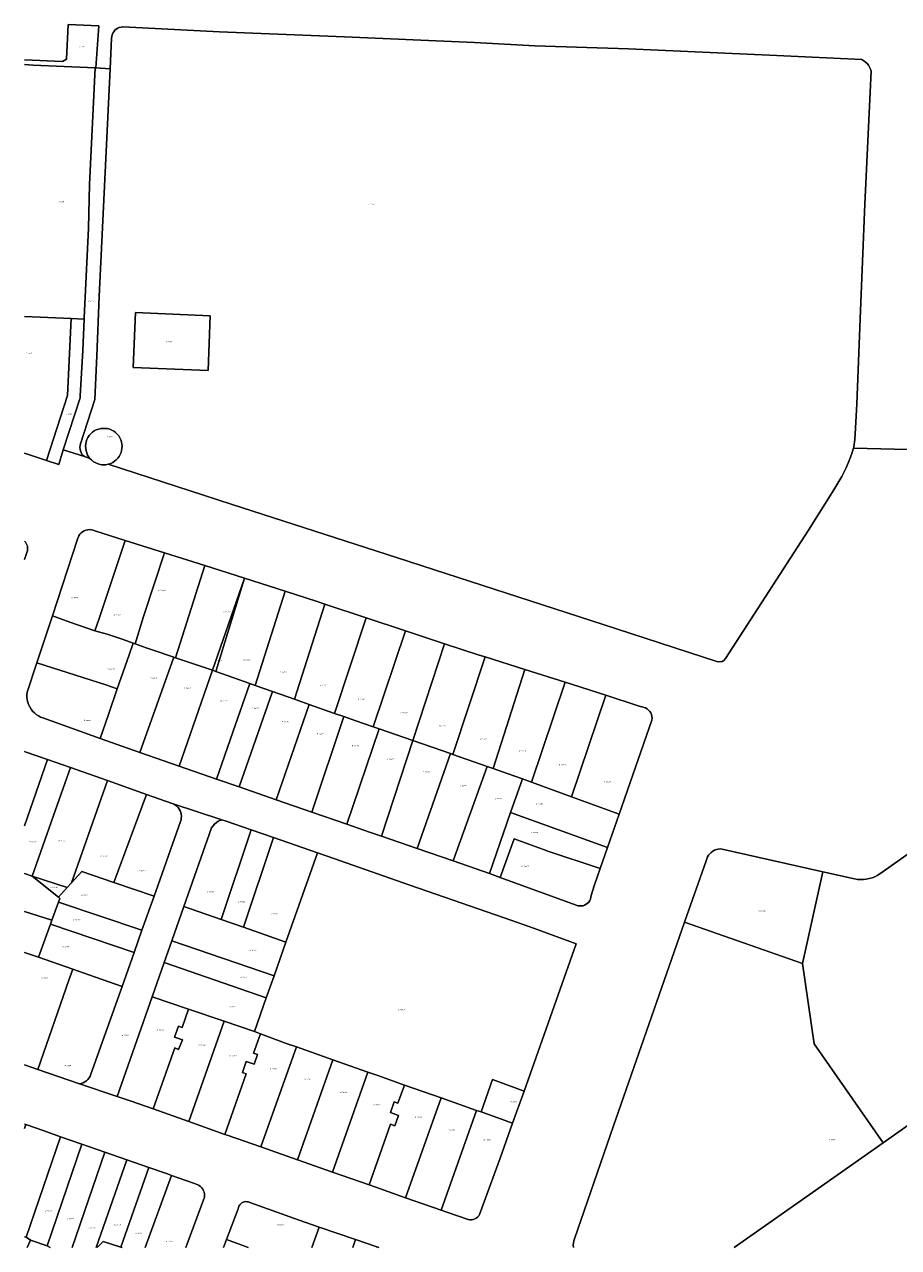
# Model space of a CAD drawing. Header units: metres. Extents: x 207466 to 209466, y 475780 to 477780.
# Tile 1 of 189: x 207466 to 207706, y 475780 to 476115. Entities that reach past the tile are written whole.
import ezdxf
from ezdxf.enums import TextEntityAlignment as Align

# ---------------------------------------------------------------- set-up
doc = ezdxf.new("R2010")
doc.units = ezdxf.units.M
doc.layers.get('0').update_dxf_attribs({"color": 253, "linetype": 'CONTINUOUS'})
doc.layers.add('B-WE-KG-GRENS_PERCEEL-GV', color=150, linetype='CONTINUOUS', lineweight=18)
doc.layers.add('B-WE-KG-GRENS_PERCEEL-S', color=150, linetype='CONTINUOUS', lineweight=25)
doc.styles.add('NLCS-ISO', font='NLCS-ISO.ttf')

# ---------------------------------------------------------------- blocks, each defined once
blk = doc.blocks.new('SKG-PERCEELNUMMER-SO')
at = {"style": 'NLCS-ISO', "oblique": 10, "flags": 1}
blk.add_attdef('GEMEENTECODE', text='', height=1.8, dxfattribs=at).set_placement((0, 2.6), align=Align.MIDDLE_CENTER)
at = {"style": 'NLCS-ISO', "oblique": 10}
blk.add_attdef('SECTIE', text='', height=1.8, dxfattribs=at).set_placement((-0.5, 0), align=Align.MIDDLE_RIGHT)
blk.add_attdef('PERCEELNUMMER', text='', height=1.8, dxfattribs=at).set_placement((0.5, 0), align=Align.MIDDLE_LEFT)

msp = doc.modelspace()

# ---------------------------------------------------------------- linework, layer by layer
at = {"layer": 'B-WE-KG-GRENS_PERCEEL-GV'}
for points in [[(207466.35, 476104.36), (207468.74, 476104.23), (207485.76, 476103.46), (207485.92, 476103.45), (207486.7, 476115.04), (207478.32, 476115.38), (207477.82, 476105.85), (207476.76, 476105.19), (207466.35, 476105.72)], [(207466.35, 476105.72), (207476.76, 476105.19), (207477.82, 476105.85), (207478.32, 476115.38), (207486.7, 476115.04), (207485.92, 476103.45), (207489.83, 476103.22), (207490.23, 476111.59), (207490.26, 476112.07), (207490.37, 476112.54), (207490.55, 476112.99), (207490.8, 476113.4), (207491.11, 476113.77), (207491.48, 476114.09), (207491.89, 476114.34), (207492.33, 476114.53), (207492.8, 476114.65), (207493.28, 476114.7), (207519.82, 476113.39), (207554.04, 476111.96), (207589.62, 476110.4), (207606.19, 476109.56), (207631.83, 476108.71), (207672.52, 476106.9), (207695.83, 476105.74), (207696.35, 476105.44), (207696.83, 476105.07), (207697.26, 476104.65), (207697.63, 476104.18), (207697.94, 476103.66), (207698.18, 476103.11), (207698.36, 476102.53), (207696.63, 476066.16), (207695.37, 476034.67), (207694.45, 476011.34), (207694.09, 476004.69), (207693.89, 476001.56), (207693.58, 475999.55), (207693.5, 475999.26), (207712.21, 475998.74)], [(207466.35, 476035.28), (207479.13, 476034.73), (207482.67, 476034.58), (207482.69, 476034.93), (207483.92, 476059.57), (207484.21, 476071.54), (207485.76, 476103.46), (207468.74, 476104.23), (207466.35, 476104.36)], [(207479.13, 476034.73), (207466.35, 476035.28)], [(207466.35, 475997.81), (207472.42, 475995.85), (207478.12, 476013.7), (207479.13, 476034.73)], [(207712.21, 475998.74), (207693.5, 475999.26), (207692.97, 475997.48), (207692.56, 475996.29), (207691.5, 475993.81), (207690.36, 475991.5), (207688.16, 475987.78), (207681.17, 475976.74), (207658.47, 475941.53), (207658, 475941.02), (207657.52, 475940.76), (207656.64, 475940.68), (207656.05, 475940.77), (207624.94, 475950.89), (207568.55, 475969.19), (207522.99, 475983.88), (207489.25, 475994.8), (207488.64, 475994.69), (207488.03, 475994.66), (207487.42, 475994.7), (207486.82, 475994.82), (207486.23, 475995.01), (207485.68, 475995.27), (207485.16, 475995.6), (207484.69, 475995.99), (207484.27, 475996.43), (207482.77, 475996.93), (207476.97, 475998.76), (207475.74, 475994.77), (207472.42, 475995.85), (207466.35, 475997.81)], [(207466.35, 475968.69), (207467, 475970.64), (207467.14, 475971.05), (207467.21, 475971.47), (207467.22, 475971.9), (207467.16, 475972.33), (207467.04, 475972.74), (207466.85, 475973.13), (207466.61, 475973.48), (207466.35, 475973.75)], [(207466.35, 475973.75), (207466.61, 475973.48), (207466.85, 475973.13), (207467.04, 475972.74), (207467.16, 475972.33), (207467.22, 475971.9), (207467.21, 475971.47), (207467.14, 475971.05), (207467, 475970.64), (207466.35, 475968.69)], [(207616.74, 475780.74), (207616.77, 475781.34), (207616.87, 475781.92), (207617.05, 475782.5), (207627.71, 475813.45), (207647.23, 475869.28), (207653.15, 475886.14), (207653.3, 475886.66), (207653.52, 475887.15), (207653.8, 475887.61), (207654.14, 475888.03), (207654.53, 475888.4), (207654.97, 475888.72), (207655.45, 475888.98), (207655.95, 475889.17), (207656.48, 475889.29), (207657.01, 475889.34), (207657.55, 475889.33), (207685.13, 475883.09), (207693.83, 475881.13), (207694.63, 475881), (207695.43, 475880.94), (207696.23, 475880.96), (207697.03, 475881.05), (207697.82, 475881.21), (207698.59, 475881.44), (207699.34, 475881.74), (207700.05, 475882.1), (207700.73, 475882.53), (207761.9, 475925.63)], [(207761.9, 475925.63), (207700.73, 475882.53), (207700.05, 475882.1), (207699.34, 475881.74), (207698.59, 475881.44), (207697.82, 475881.21), (207697.03, 475881.05), (207696.23, 475880.96), (207695.43, 475880.94), (207694.63, 475881), (207693.83, 475881.13), (207685.13, 475883.09), (207679.54, 475857.97), (207682.73, 475835.9), (207701.65, 475808.81), (207796.07, 475875.46)], [(207466.35, 475895.65), (207472.62, 475913.88), (207466.56, 475915.99), (207466.35, 475916.03)], [(207466.35, 475916.03), (207466.56, 475915.99), (207472.62, 475913.88), (207478.99, 475911.65), (207489.14, 475908.08), (207499.78, 475904.31), (207506.79, 475901.84), (207520.42, 475897.33), (207521.62, 475896.93), (207528.46, 475894.58), (207534.58, 475892.47), (207546.66, 475888.31), (207549.3, 475887.4), (207571.97, 475879.46), (207597.8, 475870.48), (207601.47, 475869.18), (207606.08, 475867.51), (207617.48, 475863.33), (207603.24, 475822.99), (207600.12, 475814.17), (207596.69, 475804.55), (207591.08, 475789.16), (207590.82, 475788.78), (207590.5, 475788.44), (207590.13, 475788.15), (207589.72, 475787.93), (207589.27, 475787.79), (207588.81, 475787.71), (207588.35, 475787.72), (207587.89, 475787.79), (207582.12, 475789.76), (207580.55, 475790.31), (207570.8, 475793.73), (207562.37, 475796.71), (207560.84, 475797.25), (207550.76, 475800.78), (207541.2, 475804.12), (207531.1, 475807.65), (207521.88, 475810.87), (207521.21, 475811.11), (207511.41, 475814.61), (207501.63, 475818.09), (207495.54, 475820.24), (207491.79, 475821.49), (207481.39, 475824.93), (207470.02, 475828.85), (207466.35, 475830.13)], [(207466.35, 475882.58), (207468.49, 475881.88), (207473.67, 475896.67), (207474.33, 475898.55), (207478.99, 475911.65), (207472.62, 475913.88), (207466.35, 475895.65)], [(207466.35, 475872.25), (207473.89, 475869.85), (207475.67, 475874.75), (207476.06, 475875.8), (207475.64, 475876.14), (207468.49, 475881.88), (207466.35, 475882.58)], [(207796.07, 475875.46), (207701.65, 475808.81), (207685.63, 475797.57), (207660.84, 475780.08)], [(207466.35, 475861.01), (207470.18, 475859.68), (207473.48, 475868.72), (207473.89, 475869.85), (207466.35, 475872.25)], [(207660.84, 475780.08), (207685.63, 475797.57), (207701.65, 475808.81), (207682.73, 475835.9), (207679.54, 475857.97), (207647.23, 475869.28), (207627.71, 475813.45), (207617.05, 475782.5), (207616.87, 475781.92), (207616.77, 475781.34), (207616.74, 475780.74), (207616.8, 475780.14), (207616.81, 475780.08)], [(207466.35, 475830.13), (207470.02, 475828.85), (207478.47, 475853.35), (207479.59, 475856.42), (207470.18, 475859.68), (207466.35, 475861.01)], [(207466.35, 475812.75), (207466.7, 475813.8), (207466.35, 475813.92)], [(207466.35, 475813.92), (207466.7, 475813.8), (207471.43, 475812.14), (207476.25, 475810.45), (207482.09, 475808.42), (207488.35, 475806.24), (207494.37, 475804.14), (207500.46, 475802.02), (207505.53, 475800.25), (207506.65, 475799.85), (207512.97, 475797.6), (207513.42, 475797.49), (207513.85, 475797.31), (207514.26, 475797.08), (207514.62, 475796.79), (207514.94, 475796.45), (207515.21, 475796.06), (207515.43, 475795.66), (207515.58, 475795.22), (207515.67, 475794.77), (207515.69, 475794.31), (207515.64, 475793.85), (207510.6, 475780.08)], [(207466.35, 475783.03), (207466.78, 475782.9), (207476.25, 475810.45), (207471.43, 475812.14), (207466.7, 475813.8)], [(207466.7, 475813.8), (207466.35, 475812.75)], [(207482.09, 475808.42), (207472.61, 475780.55), (207473.4, 475780.08)], [(207479.45, 475780.08), (207488.35, 475806.24), (207482.09, 475808.42)], [(207488.35, 475806.24), (207479.45, 475780.08)], [(207486.02, 475780.08), (207494.37, 475804.14), (207488.35, 475806.24)], [(207494.37, 475804.14), (207486.02, 475780.08)], [(207486.25, 475780.08), (207487.87, 475781.74), (207492.76, 475780.22), (207500.46, 475802.02), (207494.37, 475804.14)], [(207500.46, 475802.02), (207492.76, 475780.22), (207493.12, 475780.08)], [(207499.43, 475780.08), (207506.65, 475799.85), (207505.53, 475800.25), (207500.46, 475802.02)], [(207506.65, 475799.85), (207499.43, 475780.08)], [(207510.6, 475780.08), (207515.64, 475793.85), (207515.69, 475794.31), (207515.67, 475794.77), (207515.58, 475795.22), (207515.43, 475795.66), (207515.21, 475796.06), (207514.94, 475796.45), (207514.62, 475796.79), (207514.26, 475797.08), (207513.85, 475797.31), (207513.42, 475797.49), (207512.97, 475797.6), (207506.65, 475799.85)], [(207520.85, 475780.08), (207521.68, 475782.27), (207524.89, 475790.72), (207524.97, 475791.1), (207525.13, 475791.46), (207525.34, 475791.79), (207525.6, 475792.07), (207525.91, 475792.31), (207526.26, 475792.49), (207526.63, 475792.61), (207527.01, 475792.66), (207527.4, 475792.65), (207527.78, 475792.57), (207528.14, 475792.43), (207541.65, 475787.55), (207547.08, 475785.69), (207557.06, 475782.26), (207562.92, 475780.26), (207563.43, 475780.08)], [(207547.08, 475785.69), (207541.65, 475787.55), (207528.14, 475792.43), (207527.78, 475792.57), (207527.4, 475792.65), (207527.01, 475792.66), (207526.63, 475792.61), (207526.26, 475792.49), (207525.91, 475792.31), (207525.6, 475792.07), (207525.34, 475791.79), (207525.13, 475791.46), (207524.97, 475791.1), (207524.89, 475790.72), (207521.68, 475782.27), (207525.41, 475780.91), (207527.67, 475780.08)], [(207545.06, 475780.08), (207547.08, 475785.69)], [(207557.06, 475782.26), (207547.08, 475785.69), (207545.06, 475780.08)], [(207467.09, 475780.08), (207468.01, 475782.07), (207466.78, 475782.9), (207466.35, 475783.03)], [(207473.4, 475780.08), (207472.61, 475780.55), (207468.01, 475782.07), (207467.09, 475780.08)], [(207527.67, 475780.08), (207525.41, 475780.91), (207521.68, 475782.27), (207520.85, 475780.08)], [(207556.31, 475780.08), (207557.06, 475782.26)], [(207557.06, 475782.26), (207556.31, 475780.08)], [(207562.86, 475780.08), (207562.92, 475780.26), (207557.06, 475782.26)], [(207493.12, 475780.08), (207492.76, 475780.22), (207487.87, 475781.74), (207486.25, 475780.08)], [(207562.92, 475780.26), (207562.86, 475780.08)], [(207563.43, 475780.08), (207562.92, 475780.26)], [(207616.81, 475780.08), (207616.8, 475780.14), (207616.74, 475780.74)]]:
    msp.add_lwpolyline(points, dxfattribs=at)
for points in [[(207481.54, 475999.43), (207481.57, 475998.95), (207481.67, 475998.48), (207481.85, 475998.03), (207482.1, 475997.62), (207482.4, 475997.25), (207482.77, 475996.93), (207484.27, 475996.43), (207484.23, 475996.48), (207484.19, 475996.53), (207483.99, 475996.8), (207483.66, 475997.34), (207483.41, 475997.91), (207483.23, 475998.51), (207483.12, 475999.13), (207483.09, 475999.75), (207483.14, 476000.38), (207483.27, 476000.99), (207483.48, 476001.58), (207483.75, 476002.15), (207484.1, 476002.67), (207484.51, 476003.14), (207484.97, 476003.57), (207485.48, 476003.93), (207486.03, 476004.22), (207486.62, 476004.44), (207487.23, 476004.59), (207487.85, 476004.66), (207488.48, 476004.65), (207489.1, 476004.57), (207489.7, 476004.41), (207490.28, 476004.17), (207490.83, 476003.86), (207491.33, 476003.49), (207491.78, 476003.06), (207492.18, 476002.57), (207492.49, 476002.06), (207492.75, 476001.52), (207492.93, 476000.95), (207493.05, 476000.36), (207493.1, 475999.77), (207493.07, 475999.17), (207492.98, 475998.58), (207492.81, 475998), (207492.58, 475997.45), (207492.28, 475996.93), (207491.92, 475996.45), (207491.51, 475996.01), (207491.05, 475995.63), (207490.54, 475995.31), (207490, 475995.05), (207489.44, 475994.85), (207489.25, 475994.8), (207522.99, 475983.88), (207568.55, 475969.19), (207624.94, 475950.89), (207656.05, 475940.77), (207656.64, 475940.68), (207657.52, 475940.76), (207658, 475941.02), (207658.47, 475941.53), (207681.17, 475976.74), (207688.16, 475987.78), (207690.36, 475991.5), (207691.5, 475993.81), (207692.56, 475996.29), (207692.97, 475997.48), (207693.5, 475999.26), (207693.58, 475999.55), (207693.89, 476001.56), (207694.09, 476004.69), (207694.45, 476011.34), (207695.37, 476034.67), (207696.63, 476066.16), (207698.36, 476102.53), (207698.18, 476103.11), (207697.94, 476103.66), (207697.63, 476104.18), (207697.26, 476104.65), (207696.83, 476105.07), (207696.35, 476105.44), (207695.83, 476105.74), (207672.52, 476106.9), (207631.83, 476108.71), (207606.19, 476109.56), (207589.62, 476110.4), (207554.04, 476111.96), (207519.82, 476113.39), (207493.28, 476114.7), (207492.8, 476114.65), (207492.33, 476114.53), (207491.89, 476114.34), (207491.48, 476114.09), (207491.11, 476113.77), (207490.8, 476113.4), (207490.55, 476112.99), (207490.37, 476112.54), (207490.26, 476112.07), (207490.23, 476111.59), (207489.83, 476103.22), (207486.84, 476040.78), (207486.2, 476024.53), (207485.64, 476012.53), (207481.7, 476000.38), (207481.58, 475999.91)], [(207489.83, 476103.22), (207485.92, 476103.45), (207485.76, 476103.46), (207484.21, 476071.54), (207483.92, 476059.57), (207482.69, 476034.93), (207482.67, 476034.58), (207482.32, 476026.02), (207481.58, 476013.58), (207481.58, 476013), (207476.97, 475998.76), (207482.77, 475996.93), (207482.4, 475997.25), (207482.1, 475997.62), (207481.85, 475998.03), (207481.67, 475998.48), (207481.57, 475998.95), (207481.54, 475999.43), (207481.58, 475999.91), (207481.7, 476000.38), (207485.64, 476012.53), (207486.2, 476024.53), (207486.84, 476040.78)], [(207472.42, 475995.85), (207475.74, 475994.77), (207476.97, 475998.76), (207481.58, 476013), (207481.58, 476013.58), (207482.32, 476026.02), (207482.67, 476034.58), (207479.13, 476034.73), (207478.12, 476013.7)], [(207496.15, 476021.35), (207496.79, 476036.41), (207517.26, 476035.54), (207516.64, 476020.53)], [(207517.26, 476035.54), (207496.79, 476036.41), (207496.15, 476021.35), (207516.64, 476020.53)], [(207489.25, 475994.8), (207489.44, 475994.85), (207490, 475995.05), (207490.54, 475995.31), (207491.05, 475995.63), (207491.51, 475996.01), (207491.92, 475996.45), (207492.28, 475996.93), (207492.58, 475997.45), (207492.81, 475998), (207492.98, 475998.58), (207493.07, 475999.17), (207493.1, 475999.77), (207493.05, 476000.36), (207492.93, 476000.95), (207492.75, 476001.52), (207492.49, 476002.06), (207492.18, 476002.57), (207491.78, 476003.06), (207491.33, 476003.49), (207490.83, 476003.86), (207490.28, 476004.17), (207489.7, 476004.41), (207489.1, 476004.57), (207488.48, 476004.65), (207487.85, 476004.66), (207487.23, 476004.59), (207486.62, 476004.44), (207486.03, 476004.22), (207485.48, 476003.93), (207484.97, 476003.57), (207484.51, 476003.14), (207484.1, 476002.67), (207483.75, 476002.15), (207483.48, 476001.58), (207483.27, 476000.99), (207483.14, 476000.38), (207483.09, 475999.75), (207483.12, 475999.13), (207483.23, 475998.51), (207483.41, 475997.91), (207483.66, 475997.34), (207483.99, 475996.8), (207484.19, 475996.53), (207484.23, 475996.48), (207484.27, 475996.43), (207484.69, 475995.99), (207485.16, 475995.6), (207485.68, 475995.27), (207486.23, 475995.01), (207486.82, 475994.82), (207487.42, 475994.7), (207488.03, 475994.66), (207488.64, 475994.69)], [(207467.03, 475930.92), (207467.03, 475931.62), (207467.1, 475932.3), (207469.73, 475940.35), (207473.99, 475953.25), (207480.9, 475974.24), (207481.04, 475974.73), (207481.25, 475975.2), (207481.54, 475975.62), (207481.88, 475976), (207482.27, 475976.32), (207482.72, 475976.58), (207483.19, 475976.76), (207483.69, 475976.87), (207484.2, 475976.9), (207484.7, 475976.85), (207485.2, 475976.73), (207485.67, 475976.53), (207493.98, 475973.91), (207504.71, 475970.52), (207515.75, 475967.02), (207526.62, 475963.57), (207537.81, 475959.99), (207546.59, 475957.19), (207548.69, 475956.49), (207559.95, 475952.73), (207570.79, 475949.12), (207581.48, 475945.6), (207590.91, 475942.52), (207592.55, 475941.99), (207603.48, 475938.53), (207614.52, 475935.03), (207625.61, 475931.47), (207634.53, 475928.59), (207636.56, 475928.04), (207636.98, 475927.77), (207637.36, 475927.44), (207637.68, 475927.06), (207637.94, 475926.63), (207638.14, 475926.17), (207638.26, 475925.68), (207638.31, 475925.19), (207638.29, 475924.69), (207629.34, 475898.89), (207626.13, 475889.76), (207624.1, 475883.95), (207622.45, 475879.24), (207621.62, 475876.56), (207621.57, 475876.09), (207621.44, 475875.63), (207621.24, 475875.2), (207620.98, 475874.8), (207620.65, 475874.46), (207620.27, 475874.17), (207619.85, 475873.95), (207619.4, 475873.79), (207618.93, 475873.72), (207618.45, 475873.72), (207617.98, 475873.8), (207617.53, 475873.95), (207596.72, 475881.56), (207593.74, 475882.64), (207583.86, 475886.08), (207573.95, 475889.51), (207564.16, 475892.86), (207560.88, 475893.98), (207554.69, 475896.14), (207545.11, 475899.47), (207535.36, 475902.86), (207525.14, 475906.36), (207518.93, 475908.5), (207508.72, 475912.01), (207497.96, 475915.82), (207487.12, 475919.67), (207471.41, 475925.27), (207470.77, 475925.52), (207470.15, 475925.84), (207469.58, 475926.22), (207469.05, 475926.66), (207468.57, 475927.15), (207468.14, 475927.7), (207467.78, 475928.29), (207467.49, 475928.91), (207467.26, 475929.57), (207467.11, 475930.24)], [(207473.99, 475953.25), (207478.75, 475951.53), (207485.67, 475949.19), (207486.8, 475952.51), (207493.98, 475973.91), (207485.67, 475976.53), (207485.2, 475976.73), (207484.7, 475976.85), (207484.2, 475976.9), (207483.69, 475976.87), (207483.19, 475976.76), (207482.72, 475976.58), (207482.27, 475976.32), (207481.88, 475976), (207481.54, 475975.62), (207481.25, 475975.2), (207481.04, 475974.73), (207480.9, 475974.24)], [(207493.98, 475973.91), (207486.8, 475952.51), (207485.67, 475949.19), (207488.97, 475948.21), (207493.39, 475946.76), (207496.12, 475945.78), (207496.7, 475945.57), (207498.93, 475953.04), (207504.71, 475970.52)], [(207504.71, 475970.52), (207498.93, 475953.04), (207496.7, 475945.57), (207499.7, 475944.49), (207501.64, 475943.87), (207507.24, 475941.95), (207507.74, 475941.78), (207515.75, 475967.02)], [(207515.75, 475967.02), (207507.74, 475941.78), (207517.84, 475938.32), (207526.62, 475963.57)], [(207518.81, 475937.99), (207526.62, 475963.57), (207517.84, 475938.32)], [(207526.62, 475963.57), (207518.81, 475937.99), (207528.06, 475934.72), (207529.56, 475934.19), (207537.81, 475959.99)], [(207537.81, 475959.99), (207529.56, 475934.19), (207534.31, 475932.51), (207540.32, 475930.4), (207548.69, 475956.49), (207546.59, 475957.19)], [(207548.69, 475956.49), (207540.32, 475930.4), (207544.32, 475928.98), (207551.31, 475926.52), (207559.95, 475952.73)], [(207473.99, 475953.25), (207469.73, 475940.35), (207488.67, 475934.36), (207491.78, 475933.26), (207495.01, 475942.57), (207496.12, 475945.78), (207493.39, 475946.76), (207488.97, 475948.21), (207485.67, 475949.19), (207478.75, 475951.53)], [(207559.95, 475952.73), (207551.31, 475926.52), (207553.84, 475925.63), (207557.12, 475924.48), (207561.93, 475922.81), (207570.79, 475949.12)], [(207570.79, 475949.12), (207561.93, 475922.81), (207563.53, 475922.26), (207572.81, 475919.05), (207581.48, 475945.6)], [(207487.12, 475919.67), (207497.96, 475915.82), (207507.24, 475941.95), (207501.64, 475943.87), (207499.7, 475944.49), (207496.7, 475945.57), (207496.12, 475945.78), (207495.01, 475942.57), (207491.78, 475933.26), (207489.34, 475926.23)], [(207581.48, 475945.6), (207572.81, 475919.05), (207583.08, 475915.48), (207583.69, 475915.27), (207592.55, 475941.99), (207590.91, 475942.52)], [(207471.41, 475925.27), (207487.12, 475919.67), (207489.34, 475926.23), (207491.78, 475933.26), (207488.67, 475934.36), (207469.73, 475940.35), (207467.1, 475932.3), (207467.03, 475931.62), (207467.03, 475930.92), (207467.11, 475930.24), (207467.26, 475929.57), (207467.49, 475928.91), (207467.78, 475928.29), (207468.14, 475927.7), (207468.57, 475927.15), (207469.05, 475926.66), (207469.58, 475926.22), (207470.15, 475925.84), (207470.77, 475925.52)], [(207508.72, 475912.01), (207517.84, 475938.32), (207507.74, 475941.78), (207507.24, 475941.95), (207497.96, 475915.82)], [(207592.55, 475941.99), (207583.69, 475915.27), (207593.13, 475911.97), (207594.79, 475911.39), (207603.48, 475938.53)], [(207518.93, 475908.5), (207523.46, 475921.34), (207528.06, 475934.72), (207518.81, 475937.99), (207517.84, 475938.32), (207508.72, 475912.01)], [(207603.48, 475938.53), (207594.79, 475911.39), (207598.64, 475910.03), (207602.78, 475908.53), (207605.26, 475907.63), (207614.52, 475935.03)], [(207518.93, 475908.5), (207525.14, 475906.36), (207534.31, 475932.51), (207529.56, 475934.19), (207528.06, 475934.72), (207523.46, 475921.34)], [(207614.52, 475935.03), (207605.26, 475907.63), (207616.26, 475903.63), (207625.61, 475931.47)], [(207525.14, 475906.36), (207535.36, 475902.86), (207544.32, 475928.98), (207540.32, 475930.4), (207534.31, 475932.51)], [(207638.29, 475924.69), (207638.31, 475925.19), (207638.26, 475925.68), (207638.14, 475926.17), (207637.94, 475926.63), (207637.68, 475927.06), (207637.36, 475927.44), (207636.98, 475927.77), (207636.56, 475928.04), (207634.53, 475928.59), (207625.61, 475931.47), (207616.26, 475903.63), (207629.34, 475898.89)], [(207535.36, 475902.86), (207545.11, 475899.47), (207553.84, 475925.63), (207551.31, 475926.52), (207544.32, 475928.98)], [(207545.11, 475899.47), (207554.69, 475896.14), (207563.53, 475922.26), (207561.93, 475922.81), (207557.12, 475924.48), (207553.84, 475925.63)], [(207564.16, 475892.86), (207572.81, 475919.05), (207563.53, 475922.26), (207554.69, 475896.14), (207560.88, 475893.98)], [(207573.95, 475889.51), (207583.08, 475915.48), (207572.81, 475919.05), (207564.16, 475892.86)], [(207583.86, 475886.08), (207593.13, 475911.97), (207583.69, 475915.27), (207583.08, 475915.48), (207573.95, 475889.51)], [(207478.99, 475911.65), (207474.33, 475898.55), (207473.67, 475896.67), (207468.49, 475881.88), (207478.06, 475878.78), (207479.19, 475880.02), (207489.14, 475908.08)], [(207583.86, 475886.08), (207593.74, 475882.64), (207599.53, 475899.31), (207602.78, 475908.53), (207598.64, 475910.03), (207594.79, 475911.39), (207593.13, 475911.97)], [(207489.14, 475908.08), (207479.19, 475880.02), (207482.03, 475883.13), (207490.82, 475880.15), (207499.78, 475904.31)], [(207626.13, 475889.76), (207629.34, 475898.89), (207616.26, 475903.63), (207605.26, 475907.63), (207602.78, 475908.53), (207599.53, 475899.31)], [(207499.78, 475904.31), (207490.82, 475880.15), (207501.86, 475876.41), (207509.09, 475896.84), (207509.24, 475897.33), (207509.33, 475897.83), (207509.34, 475898.34), (207509.29, 475898.85), (207509.17, 475899.35), (207508.99, 475899.82), (207508.74, 475900.27), (207508.44, 475900.68), (207508.09, 475901.05), (207507.69, 475901.37), (207507.26, 475901.63), (207506.79, 475901.84)], [(207506.79, 475901.84), (207507.26, 475901.63), (207507.69, 475901.37), (207508.09, 475901.05), (207508.44, 475900.68), (207508.74, 475900.27), (207508.99, 475899.82), (207509.17, 475899.35), (207509.29, 475898.85), (207509.34, 475898.34), (207509.33, 475897.83), (207509.24, 475897.33), (207509.09, 475896.84), (207501.86, 475876.41), (207498.54, 475867.06), (207496.37, 475860.96), (207493.08, 475851.68), (207484.56, 475827.57), (207484.36, 475827.07), (207484.08, 475826.6), (207483.75, 475826.17), (207483.35, 475825.79), (207482.91, 475825.47), (207482.43, 475825.22), (207481.92, 475825.04), (207481.39, 475824.93), (207491.79, 475821.49), (207501.32, 475848.8), (207504.61, 475858.19), (207506.7, 475864.15), (207510.01, 475873.59), (207517.56, 475895.17), (207518.45, 475896.14), (207519.43, 475897), (207519.92, 475897.19), (207520.42, 475897.33)], [(207596.72, 475881.56), (207600.58, 475892.13), (207608.55, 475889.18), (207609.79, 475888.74), (207624.1, 475883.95), (207626.13, 475889.76), (207599.53, 475899.31), (207593.74, 475882.64)], [(207520.42, 475897.33), (207519.92, 475897.19), (207519.43, 475897), (207518.45, 475896.14), (207517.56, 475895.17), (207510.01, 475873.59), (207520.25, 475870.02), (207528.46, 475894.58), (207521.62, 475896.93)], [(207528.46, 475894.58), (207520.25, 475870.02), (207526.38, 475867.87), (207534.58, 475892.47)], [(207534.58, 475892.47), (207526.38, 475867.87), (207538.01, 475863.8), (207546.66, 475888.31)], [(207617.53, 475873.95), (207617.98, 475873.8), (207618.45, 475873.72), (207618.93, 475873.72), (207619.4, 475873.79), (207619.85, 475873.95), (207620.27, 475874.17), (207620.65, 475874.46), (207620.98, 475874.8), (207621.24, 475875.2), (207621.44, 475875.63), (207621.57, 475876.09), (207621.62, 475876.56), (207622.45, 475879.24), (207624.1, 475883.95), (207609.79, 475888.74), (207608.55, 475889.18), (207600.58, 475892.13), (207596.72, 475881.56)], [(207653.15, 475886.14), (207647.23, 475869.28), (207679.54, 475857.97), (207685.13, 475883.09), (207657.55, 475889.33), (207657.01, 475889.34), (207656.48, 475889.29), (207655.95, 475889.17), (207655.45, 475888.98), (207654.97, 475888.72), (207654.53, 475888.4), (207654.14, 475888.03), (207653.8, 475887.61), (207653.52, 475887.15), (207653.3, 475886.66)], [(207546.66, 475888.31), (207538.01, 475863.8), (207534.75, 475854.6), (207532.61, 475848.57), (207529.35, 475839.33), (207531.01, 475838.71), (207538.32, 475835.97), (207540.89, 475835.07), (207550.88, 475831.54), (207560.41, 475828.17), (207563.14, 475827.21), (207570.46, 475824.64), (207580.5, 475821.11), (207590.23, 475817.68), (207591.45, 475817.26), (207594.59, 475826.11), (207603.24, 475822.99), (207617.48, 475863.33), (207606.08, 475867.51), (207601.47, 475869.18), (207597.8, 475870.48), (207571.97, 475879.46), (207549.3, 475887.4)], [(207475.67, 475874.75), (207498.54, 475867.06), (207501.86, 475876.41), (207490.82, 475880.15), (207482.03, 475883.13), (207479.19, 475880.02), (207478.06, 475878.78), (207475.64, 475876.14), (207476.06, 475875.8)], [(207475.64, 475876.14), (207478.06, 475878.78), (207468.49, 475881.88)], [(207496.37, 475860.96), (207498.54, 475867.06), (207475.67, 475874.75), (207473.89, 475869.85), (207473.48, 475868.72)], [(207534.75, 475854.6), (207538.01, 475863.8), (207526.38, 475867.87), (207520.25, 475870.02), (207510.01, 475873.59), (207506.7, 475864.15)], [(207479.59, 475856.42), (207485.8, 475854.21), (207493.08, 475851.68), (207496.37, 475860.96), (207473.48, 475868.72), (207470.18, 475859.68)], [(207504.61, 475858.19), (207532.61, 475848.57), (207534.75, 475854.6), (207506.7, 475864.15)], [(207470.02, 475828.85), (207481.39, 475824.93), (207481.92, 475825.04), (207482.43, 475825.22), (207482.91, 475825.47), (207483.35, 475825.79), (207483.75, 475826.17), (207484.08, 475826.6), (207484.36, 475827.07), (207484.56, 475827.57), (207493.08, 475851.68), (207485.8, 475854.21), (207479.59, 475856.42), (207478.47, 475853.35)], [(207501.32, 475848.8), (207511.31, 475845.45), (207521.05, 475842.15), (207529.35, 475839.33), (207532.61, 475848.57), (207504.61, 475858.19)], [(207501.63, 475818.09), (207507.55, 475834.82), (207508.59, 475834.41), (207509.61, 475837.03), (207507.43, 475837.76), (207508.59, 475840.76), (207509.53, 475840.41), (207511.31, 475845.45), (207501.32, 475848.8), (207491.79, 475821.49), (207495.54, 475820.24)], [(207501.63, 475818.09), (207511.41, 475814.61), (207521.05, 475842.15), (207511.31, 475845.45), (207509.53, 475840.41), (207508.59, 475840.76), (207507.43, 475837.76), (207509.61, 475837.03), (207508.59, 475834.41), (207507.55, 475834.82)], [(207521.21, 475811.11), (207527.1, 475827.71), (207526.09, 475828.05), (207527.12, 475831.06), (207529.27, 475830.33), (207530.18, 475833.02), (207529.12, 475833.38), (207531.01, 475838.71), (207529.35, 475839.33), (207521.05, 475842.15), (207511.41, 475814.61)], [(207521.21, 475811.11), (207521.88, 475810.87), (207531.1, 475807.65), (207540.89, 475835.07), (207538.32, 475835.97), (207531.01, 475838.71), (207529.12, 475833.38), (207530.18, 475833.02), (207529.27, 475830.33), (207527.12, 475831.06), (207526.09, 475828.05), (207527.1, 475827.71)], [(207541.2, 475804.12), (207550.88, 475831.54), (207540.89, 475835.07), (207531.1, 475807.65)], [(207541.2, 475804.12), (207550.76, 475800.78), (207560.41, 475828.17), (207550.88, 475831.54)], [(207560.84, 475797.25), (207566.67, 475813.9), (207567.8, 475813.49), (207568.84, 475816.31), (207566.63, 475817.11), (207567.69, 475820), (207568.69, 475819.63), (207570.46, 475824.64), (207563.14, 475827.21), (207560.41, 475828.17), (207550.76, 475800.78)], [(207600.12, 475814.17), (207603.24, 475822.99), (207594.59, 475826.11), (207591.45, 475817.26)], [(207560.84, 475797.25), (207562.37, 475796.71), (207570.8, 475793.73), (207580.5, 475821.11), (207570.46, 475824.64), (207568.69, 475819.63), (207567.69, 475820), (207566.63, 475817.11), (207568.84, 475816.31), (207567.8, 475813.49), (207566.67, 475813.9)], [(207580.55, 475790.31), (207590.23, 475817.68), (207580.5, 475821.11), (207570.8, 475793.73)], [(207587.89, 475787.79), (207588.35, 475787.72), (207588.81, 475787.71), (207589.27, 475787.79), (207589.72, 475787.93), (207590.13, 475788.15), (207590.5, 475788.44), (207590.82, 475788.78), (207591.08, 475789.16), (207596.69, 475804.55), (207600.12, 475814.17), (207591.45, 475817.26), (207590.23, 475817.68), (207580.55, 475790.31), (207582.12, 475789.76)], [(207476.25, 475810.45), (207466.78, 475782.9), (207468.01, 475782.07), (207472.61, 475780.55), (207482.09, 475808.42)]]:
    msp.add_lwpolyline(points, close=True, dxfattribs=at)

# ---------------------------------------------------------------- block references
at = {"layer": 'B-WE-KG-GRENS_PERCEEL-S', "xscale": 0.2, "yscale": 0.2, "zscale": 0.2}
for p, values in [((207481.75, 476109.27), {'PERCEELNUMMER': '1654', 'SECTIE': 'F'}), ((207476.09, 476066.82), {'PERCEELNUMMER': '1376', 'SECTIE': 'F'}), ((207561.04, 476066.07), {'PERCEELNUMMER': '2735', 'SECTIE': 'F'}), ((207484.28, 476039.45), {'PERCEELNUMMER': '1228', 'SECTIE': 'F'}), ((207505.56, 476028.39), {'PERCEELNUMMER': '2195', 'SECTIE': 'F'}), ((207467.15, 476025.18), {'PERCEELNUMMER': '1805', 'SECTIE': 'F'}), ((207478.08, 476008.49), {'PERCEELNUMMER': '1658', 'SECTIE': 'F'}), ((207489.36, 476002.27), {'PERCEELNUMMER': '2734', 'SECTIE': 'F'}), ((207503.44, 475960.27), {'PERCEELNUMMER': '14648', 'SECTIE': 'B'}), ((207479.69, 475958.28), {'PERCEELNUMMER': '14646', 'SECTIE': 'B'}), ((207491.3, 475953.6), {'PERCEELNUMMER': '14647', 'SECTIE': 'B'}), ((207521.25, 475954.41), {'PERCEELNUMMER': '14649', 'SECTIE': 'B'}), ((207519.05, 475941.01), {'PERCEELNUMMER': '14604', 'SECTIE': 'B'}), ((207526.78, 475941.17), {'PERCEELNUMMER': '14510', 'SECTIE': 'B'}), ((207489.5, 475938.66), {'PERCEELNUMMER': '14650', 'SECTIE': 'B'}), ((207501.2, 475936.22), {'PERCEELNUMMER': '14652', 'SECTIE': 'B'}), ((207536.79, 475937.74), {'PERCEELNUMMER': '14511', 'SECTIE': 'B'}), ((207510.42, 475933.48), {'PERCEELNUMMER': '14653', 'SECTIE': 'B'}), ((207547.74, 475934.21), {'PERCEELNUMMER': '14512', 'SECTIE': 'B'}), ((207520.49, 475929.89), {'PERCEELNUMMER': '14478', 'SECTIE': 'B'}), ((207558.14, 475930.47), {'PERCEELNUMMER': '14513', 'SECTIE': 'B'}), ((207529.03, 475927.87), {'PERCEELNUMMER': '14479', 'SECTIE': 'B'}), ((207569.77, 475926.7), {'PERCEELNUMMER': '14472', 'SECTIE': 'B'}), ((207483.03, 475924.65), {'PERCEELNUMMER': '14651', 'SECTIE': 'B'}), ((207537.28, 475924.24), {'PERCEELNUMMER': '14480', 'SECTIE': 'B'}), ((207580.41, 475923.05), {'PERCEELNUMMER': '14473', 'SECTIE': 'B'}), ((207546.89, 475920.92), {'PERCEELNUMMER': '14481', 'SECTIE': 'B'}), ((207591.68, 475919.51), {'PERCEELNUMMER': '14474', 'SECTIE': 'B'}), ((207556.48, 475917.69), {'PERCEELNUMMER': '14482', 'SECTIE': 'B'}), ((207602.35, 475916.23), {'PERCEELNUMMER': '14475', 'SECTIE': 'B'}), ((207566.1, 475913.97), {'PERCEELNUMMER': '14483', 'SECTIE': 'B'}), ((207613.2, 475912.49), {'PERCEELNUMMER': '14476', 'SECTIE': 'B'}), ((207575.9, 475910.51), {'PERCEELNUMMER': '14484', 'SECTIE': 'B'}), ((207586.12, 475906.66), {'PERCEELNUMMER': '14382', 'SECTIE': 'B'}), ((207625.51, 475907.76), {'PERCEELNUMMER': '14477', 'SECTIE': 'B'}), ((207595.79, 475903.18), {'PERCEELNUMMER': '14381', 'SECTIE': 'B'}), ((207606.93, 475901.66), {'PERCEELNUMMER': '14485', 'SECTIE': 'B'}), ((207605.56, 475893.86), {'PERCEELNUMMER': '14486', 'SECTIE': 'B'}), ((207468.13, 475891.32), {'PERCEELNUMMER': '14664', 'SECTIE': 'B'}), ((207476.11, 475891.62), {'PERCEELNUMMER': '14663', 'SECTIE': 'B'}), ((207487.63, 475887.31), {'PERCEELNUMMER': '14662', 'SECTIE': 'B'}), ((207498.06, 475883.36), {'PERCEELNUMMER': '14661', 'SECTIE': 'B'}), ((207602.98, 475884.55), {'PERCEELNUMMER': '14487', 'SECTIE': 'B'}), ((207473.86, 475878.84), {'PERCEELNUMMER': '14598', 'SECTIE': 'B'}), ((207482.33, 475876.63), {'PERCEELNUMMER': '13967', 'SECTIE': 'B'}), ((207516.79, 475877.67), {'PERCEELNUMMER': '13924', 'SECTIE': 'B'}), ((207525.29, 475874.93), {'PERCEELNUMMER': '13925', 'SECTIE': 'B'}), ((207667.9, 475872.35), {'PERCEELNUMMER': '15926', 'SECTIE': 'B'}), ((207480.15, 475870), {'PERCEELNUMMER': '13968', 'SECTIE': 'B'}), ((207534.42, 475871.57), {'PERCEELNUMMER': '13926', 'SECTIE': 'B'}), ((207477.22, 475862.6), {'PERCEELNUMMER': '13969', 'SECTIE': 'B'}), ((207528.47, 475861.59), {'PERCEELNUMMER': '13970', 'SECTIE': 'B'}), ((207471.38, 475853.87), {'PERCEELNUMMER': '13769', 'SECTIE': 'B'}), ((207526.01, 475854.2), {'PERCEELNUMMER': '13971', 'SECTIE': 'B'}), ((207522.9, 475846.12), {'PERCEELNUMMER': '13972', 'SECTIE': 'B'}), ((207569.21, 475845.33), {'PERCEELNUMMER': '15618', 'SECTIE': 'B'}), ((207503.09, 475839.74), {'PERCEELNUMMER': '13747', 'SECTIE': 'B'}), ((207493.47, 475838.29), {'PERCEELNUMMER': '14600', 'SECTIE': 'B'}), ((207514.43, 475835.64), {'PERCEELNUMMER': '13748', 'SECTIE': 'B'}), ((207522.97, 475832.69), {'PERCEELNUMMER': '13973', 'SECTIE': 'B'}), ((207477.73, 475829.93), {'PERCEELNUMMER': '13801', 'SECTIE': 'B'}), ((207534.03, 475829.11), {'PERCEELNUMMER': '13974', 'SECTIE': 'B'}), ((207543.51, 475826.24), {'PERCEELNUMMER': '13762', 'SECTIE': 'B'}), ((207553.32, 475822.65), {'PERCEELNUMMER': '13763', 'SECTIE': 'B'}), ((207562.45, 475819.29), {'PERCEELNUMMER': '13836', 'SECTIE': 'B'}), ((207599.94, 475819.97), {'PERCEELNUMMER': '15617', 'SECTIE': 'B'}), ((207573.73, 475815.74), {'PERCEELNUMMER': '13837', 'SECTIE': 'B'}), ((207582.94, 475812.28), {'PERCEELNUMMER': '13804', 'SECTIE': 'B'}), ((207592.56, 475809.55), {'PERCEELNUMMER': '13805', 'SECTIE': 'B'}), ((207687.16, 475809.63), {'PERCEELNUMMER': '15924', 'SECTIE': 'B'}), ((207472.48, 475790.14), {'PERCEELNUMMER': '13776', 'SECTIE': 'B'}), ((207478.43, 475787.96), {'PERCEELNUMMER': '13777', 'SECTIE': 'B'}), ((207484.28, 475785.44), {'PERCEELNUMMER': '13778', 'SECTIE': 'B'}), ((207491.33, 475786.29), {'PERCEELNUMMER': '13779', 'SECTIE': 'B'}), ((207536.09, 475786.38), {'PERCEELNUMMER': '16649', 'SECTIE': 'B'}), ((207497.23, 475784.01), {'PERCEELNUMMER': '13780', 'SECTIE': 'B'}), ((207505.52, 475781.74), {'PERCEELNUMMER': '13781', 'SECTIE': 'B'})]:
    msp.add_blockref('SKG-PERCEELNUMMER-SO', p, dxfattribs=at).add_auto_attribs(values)

doc.saveas('drawing.dxf')
